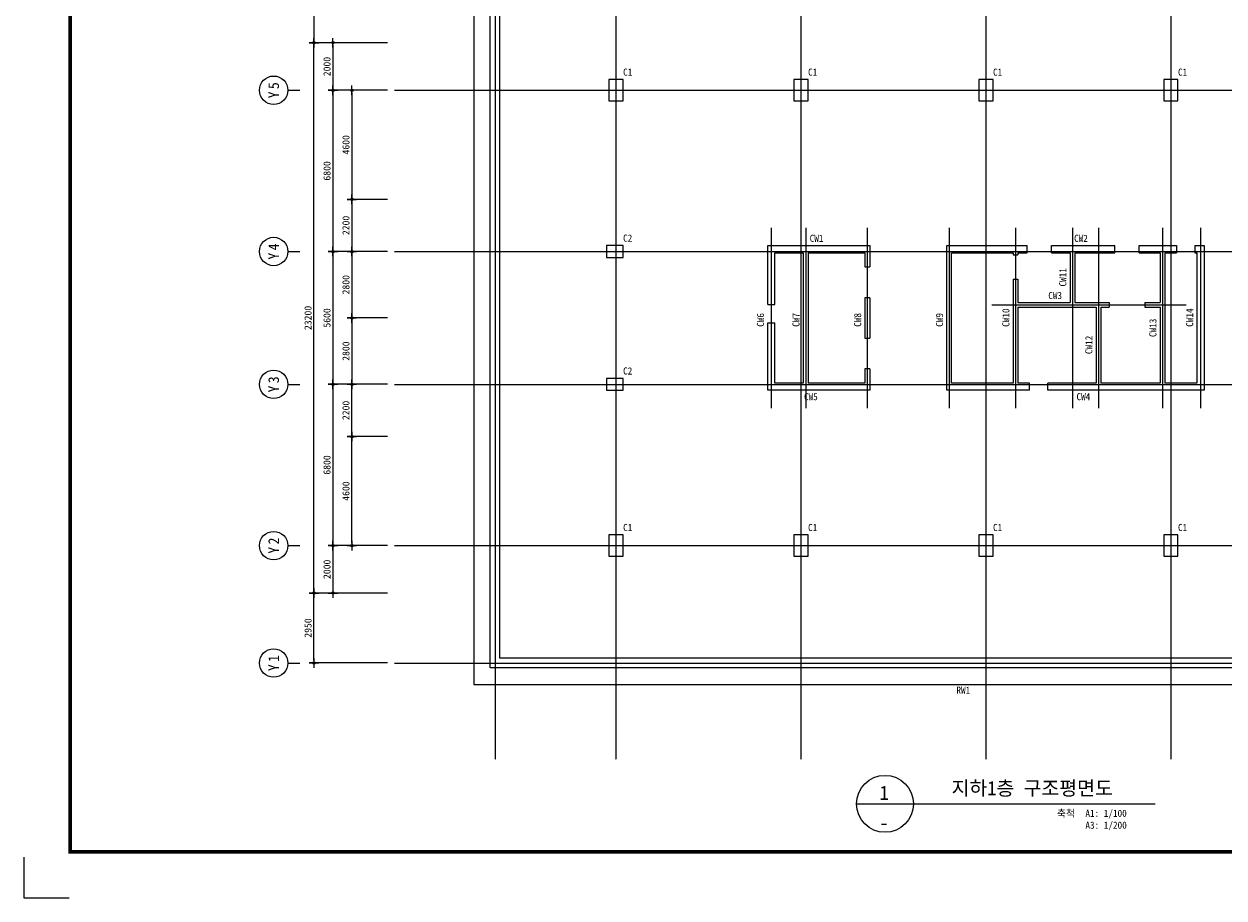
# Model space of a CAD drawing. Header units: inches. Extents: x 3753571 to 3837671, y -5560604 to -5501204.
# Tile 1 of 4: x 3753571 to 3804175, y -5560604 to -5523751. Entities that reach past the tile are written whole.
import ezdxf
from ezdxf.enums import TextEntityAlignment as Align

# ---------------------------------------------------------------- set-up
doc = ezdxf.new("R2010")
doc.units = ezdxf.units.IN
doc.header["$MEASUREMENT"] = 0
doc.linetypes.add('CEN', pattern=[66, 60, -2, 2, -2])
doc.layers.get('0').update_dxf_attribs({"linetype": 'CONTINUOUS'})
for name, color, linetype in [('3', 3, 'CONTINUOUS'), ('A_GE_FORM', 7, 'CONTINUOUS'), ('CEN', 13, 'CEN'), ('DI', 1, 'CONTINUOUS'), ('DIM', 7, 'CONTINUOUS'), ('SHEET_SD', 7, 'CONTINUOUS'), ('SY', 1, 'CONTINUOUS'), ('TE1', 3, 'CONTINUOUS'), ('TE1-C', 1, 'CONTINUOUS'), ('TE1-W', 2, 'CONTINUOUS'), ('WA1', 2, 'CONTINUOUS')]:
    doc.layers.add(name, color=color, linetype=linetype)
doc.styles.add('GHS', font='txt')
doc.styles.add('HY울릉도 L', font='txt')
doc.styles.add('SDP-S', font='txt')
doc.styles.add('돋움체', font='txt')
doc.dimstyles.new('SMDI-3', dxfattribs={"dimtxt": 3, "dimasz": 1, "dimexe": 2, "dimexo": 3, "dimgap": 1, "dimtad": 1, "dimdsep": 46, "dimtxsty": 'HY울릉도 L', "dimblk": 'Z_DOT', "dimcen": 2.5, "dimdle": 1.5, "dimclrd": 1, "dimclre": 1, "dimclrt": 2, "dimadec": 0, "dimazin": 0, "dimtfac": 1, "dimtix": 1, "dimtmove": 2, "dimatfit": 3, "dimldrblk": 'Z_DOT', "dimfxl": 2, "dimtvp": 1, "dimtolj": 1, "dimtzin": 0, "dimarcsym": 0})

# ---------------------------------------------------------------- blocks, each defined once
blk = doc.blocks.new('sheet _서영')
at = {"layer": 'A_GE_FORM'}
for p, q in [((-362689.99, -1059041.18), (-362689.99, -1059058.43)), ((-362689.99, -1059041.18), (-362689.99, -1059058.43)), ((-362689.99, -1059058.43), (-362670.99, -1059058.43))]:
    blk.add_line(p, q, dxfattribs=at)
at = {"layer": 'A_GE_FORM', "const_width": 1.5}
blk.add_lwpolyline([(-361868.49, -1059038.93), (-362670.49, -1059038.93), (-362670.49, -1058483.93), (-361868.49, -1058483.93)], close=True, dxfattribs=at)
blk = doc.blocks.new('Z_DOT')
at = {"layer": 'DIM', "color": 1, "ltscale": 3}
for p, q in [((-2, 0), (2, 0)), ((0, -2), (0, 2))]:
    blk.add_line(p, q, dxfattribs=at)
for radius in [0.5, 0.25]:
    blk.add_circle((0, 0), radius, dxfattribs=at)
blk = doc.blocks.new('*D25')
at = {"layer": 'DIM', "color": 1, "lineweight": -2, "ltscale": 3, "transparency": 16777216}
for p, q in [((3768899, -5524545), (3765599, -5524545)), ((3765799, -5547645), (3765799, -5524645)), ((3768899, -5547745), (3765599, -5547745))]:
    blk.add_line(p, q, dxfattribs=at)
at = {"layer": 'DIM', "color": 1, "lineweight": -2, "ltscale": 3, "transparency": 16777216, "xscale": 100, "yscale": 100, "zscale": 100}
for p, rotation in [((3765799, -5524545), 90), ((3765799, -5547745), 270)]:
    blk.add_blockref('Z_DOT', p, dxfattribs=dict(at, rotation=rotation))
at = {"layer": 'DIM', "color": 2, "ltscale": 3, "transparency": 16777216, "insert": (3765549, -5536145), "char_height": 300, "attachment_point": 5, "rotation": 90, "style": 'SDP-S'}
blk.add_mtext('\\A1;23200', dxfattribs=at)
blk = doc.blocks.new('*D26')
at = {"layer": 'DIM', "color": 1, "lineweight": -2, "ltscale": 3, "transparency": 16777216}
for p, q in [((3768899, -5515195), (3765599, -5515195)), ((3765799, -5515295), (3765799, -5524445)), ((3768899, -5524545), (3765599, -5524545))]:
    blk.add_line(p, q, dxfattribs=at)
at = {"layer": 'DIM', "color": 1, "lineweight": -2, "ltscale": 3, "transparency": 16777216, "xscale": 100, "yscale": 100, "zscale": 100}
for p, rotation in [((3765799, -5515195), 90), ((3765799, -5524545), 270)]:
    blk.add_blockref('Z_DOT', p, dxfattribs=dict(at, rotation=rotation))
at = {"layer": 'DIM', "color": 2, "ltscale": 3, "transparency": 16777216, "insert": (3765549, -5519870), "char_height": 300, "attachment_point": 5, "rotation": 90, "style": 'SDP-S'}
blk.add_mtext('\\A1;9350', dxfattribs=at)
blk = doc.blocks.new('CCS111')
blk.add_line((0, 8), (0, 3))
blk.add_circle((0, 14), 6)
at = {"color": 3, "style": 'GHS'}
for tag, p in [('X', (-2.45, 14.02)), ('1', (1.44, 14.02))]:
    blk.add_attdef(tag, text='', height=4.5, dxfattribs=at).set_placement(p, align=Align.MIDDLE_CENTER)
blk = doc.blocks.new('*D4')
at = {"layer": 'DIM', "color": 1, "lineweight": -2, "ltscale": 3, "transparency": 16777216}
for p, q in [((3768899, -5524545), (3766399, -5524545)), ((3766599, -5524645), (3766599, -5526445)), ((3768899, -5526545), (3766399, -5526545))]:
    blk.add_line(p, q, dxfattribs=at)
at = {"layer": 'DIM', "color": 1, "lineweight": -2, "ltscale": 3, "transparency": 16777216, "xscale": 100, "yscale": 100, "zscale": 100}
for p, rotation in [((3766599, -5524545), 90), ((3766599, -5526545), 270)]:
    blk.add_blockref('Z_DOT', p, dxfattribs=dict(at, rotation=rotation))
at = {"layer": 'DIM', "color": 2, "ltscale": 3, "transparency": 16777216, "insert": (3766349, -5525545), "char_height": 300, "attachment_point": 5, "rotation": 90, "style": 'SDP-S'}
blk.add_mtext('\\A1;2000', dxfattribs=at)
blk = doc.blocks.new('*D5')
at = {"layer": 'DIM', "color": 1, "lineweight": -2, "ltscale": 3, "transparency": 16777216}
for p, q in [((3768899, -5526545), (3766399, -5526545)), ((3766599, -5526645), (3766599, -5533245)), ((3768899, -5533345), (3766399, -5533345))]:
    blk.add_line(p, q, dxfattribs=at)
at = {"layer": 'DIM', "color": 1, "lineweight": -2, "ltscale": 3, "transparency": 16777216, "xscale": 100, "yscale": 100, "zscale": 100}
for p, rotation in [((3766599, -5526545), 90), ((3766599, -5533345), 270)]:
    blk.add_blockref('Z_DOT', p, dxfattribs=dict(at, rotation=rotation))
at = {"layer": 'DIM', "color": 2, "ltscale": 3, "transparency": 16777216, "insert": (3766349, -5529945), "char_height": 300, "attachment_point": 5, "rotation": 90, "style": 'SDP-S'}
blk.add_mtext('\\A1;6800', dxfattribs=at)
blk = doc.blocks.new('*D6')
at = {"layer": 'DIM', "color": 1, "lineweight": -2, "ltscale": 3, "transparency": 16777216}
for p, q in [((3768899, -5533345), (3766399, -5533345)), ((3766599, -5533445), (3766599, -5538845)), ((3768899, -5538945), (3766399, -5538945))]:
    blk.add_line(p, q, dxfattribs=at)
at = {"layer": 'DIM', "color": 1, "lineweight": -2, "ltscale": 3, "transparency": 16777216, "xscale": 100, "yscale": 100, "zscale": 100}
for p, rotation in [((3766599, -5533345), 90), ((3766599, -5538945), 270)]:
    blk.add_blockref('Z_DOT', p, dxfattribs=dict(at, rotation=rotation))
at = {"layer": 'DIM', "color": 2, "ltscale": 3, "transparency": 16777216, "insert": (3766349, -5536145), "char_height": 300, "attachment_point": 5, "rotation": 90, "style": 'SDP-S'}
blk.add_mtext('\\A1;5600', dxfattribs=at)
blk = doc.blocks.new('*D7')
at = {"layer": 'DIM', "color": 1, "lineweight": -2, "ltscale": 3, "transparency": 16777216}
for p, q in [((3768899, -5538945), (3766399, -5538945)), ((3766599, -5539045), (3766599, -5545645)), ((3768899, -5545745), (3766399, -5545745))]:
    blk.add_line(p, q, dxfattribs=at)
at = {"layer": 'DIM', "color": 1, "lineweight": -2, "ltscale": 3, "transparency": 16777216, "xscale": 100, "yscale": 100, "zscale": 100}
for p, rotation in [((3766599, -5538945), 90), ((3766599, -5545745), 270)]:
    blk.add_blockref('Z_DOT', p, dxfattribs=dict(at, rotation=rotation))
at = {"layer": 'DIM', "color": 2, "ltscale": 3, "transparency": 16777216, "insert": (3766349, -5542345), "char_height": 300, "attachment_point": 5, "rotation": 90, "style": 'SDP-S'}
blk.add_mtext('\\A1;6800', dxfattribs=at)
blk = doc.blocks.new('*D8')
at = {"layer": 'DIM', "color": 1, "lineweight": -2, "ltscale": 3, "transparency": 16777216}
for p, q in [((3768899, -5545745), (3766399, -5545745)), ((3766599, -5545845), (3766599, -5547645)), ((3768899, -5547745), (3766399, -5547745))]:
    blk.add_line(p, q, dxfattribs=at)
at = {"layer": 'DIM', "color": 1, "lineweight": -2, "ltscale": 3, "transparency": 16777216, "xscale": 100, "yscale": 100, "zscale": 100}
for p, rotation in [((3766599, -5545745), 90), ((3766599, -5547745), 270)]:
    blk.add_blockref('Z_DOT', p, dxfattribs=dict(at, rotation=rotation))
at = {"layer": 'DIM', "color": 2, "ltscale": 3, "transparency": 16777216, "insert": (3766349, -5546745), "char_height": 300, "attachment_point": 5, "rotation": 90, "style": 'SDP-S'}
blk.add_mtext('\\A1;2000', dxfattribs=at)
blk = doc.blocks.new('*D9')
at = {"layer": 'DIM', "color": 1, "lineweight": -2, "ltscale": 3, "transparency": 16777216}
for p, q in [((3768899, -5526545), (3767199, -5526545)), ((3767399, -5526645), (3767399, -5531045)), ((3768899, -5531145), (3767199, -5531145))]:
    blk.add_line(p, q, dxfattribs=at)
at = {"layer": 'DIM', "color": 1, "lineweight": -2, "ltscale": 3, "transparency": 16777216, "xscale": 100, "yscale": 100, "zscale": 100}
for p, rotation in [((3767399, -5526545), 90), ((3767399, -5531145), 270)]:
    blk.add_blockref('Z_DOT', p, dxfattribs=dict(at, rotation=rotation))
at = {"layer": 'DIM', "color": 2, "ltscale": 3, "transparency": 16777216, "insert": (3767149, -5528845), "char_height": 300, "attachment_point": 5, "rotation": 90, "style": 'SDP-S'}
blk.add_mtext('\\A1;4600', dxfattribs=at)
blk = doc.blocks.new('*D10')
at = {"layer": 'DIM', "color": 1, "lineweight": -2, "ltscale": 3, "transparency": 16777216}
for p, q in [((3768899, -5531145), (3767199, -5531145)), ((3767399, -5531245), (3767399, -5533245)), ((3768899, -5533345), (3767199, -5533345))]:
    blk.add_line(p, q, dxfattribs=at)
at = {"layer": 'DIM', "color": 1, "lineweight": -2, "ltscale": 3, "transparency": 16777216, "xscale": 100, "yscale": 100, "zscale": 100}
for p, rotation in [((3767399, -5531145), 90), ((3767399, -5533345), 270)]:
    blk.add_blockref('Z_DOT', p, dxfattribs=dict(at, rotation=rotation))
at = {"layer": 'DIM', "color": 2, "ltscale": 3, "transparency": 16777216, "insert": (3767149, -5532245), "char_height": 300, "attachment_point": 5, "rotation": 90, "style": 'SDP-S'}
blk.add_mtext('\\A1;2200', dxfattribs=at)
blk = doc.blocks.new('*D11')
at = {"layer": 'DIM', "color": 1, "lineweight": -2, "ltscale": 3, "transparency": 16777216}
for p, q in [((3768899, -5547745), (3765599, -5547745)), ((3765799, -5550595), (3765799, -5547845)), ((3768899, -5550695), (3765599, -5550695))]:
    blk.add_line(p, q, dxfattribs=at)
at = {"layer": 'DIM', "color": 1, "lineweight": -2, "ltscale": 3, "transparency": 16777216, "xscale": 100, "yscale": 100, "zscale": 100}
for p, rotation in [((3765799, -5547745), 90), ((3765799, -5550695), 270)]:
    blk.add_blockref('Z_DOT', p, dxfattribs=dict(at, rotation=rotation))
at = {"layer": 'DIM', "color": 2, "ltscale": 3, "transparency": 16777216, "insert": (3765549, -5549220), "char_height": 300, "attachment_point": 5, "rotation": 90, "style": 'SDP-S'}
blk.add_mtext('\\A1;2950', dxfattribs=at)
blk = doc.blocks.new('*D12')
at = {"layer": 'DIM', "color": 1, "lineweight": -2, "ltscale": 3, "transparency": 16777216}
for p, q in [((3768899, -5541145), (3767199, -5541145)), ((3767399, -5545645), (3767399, -5541245)), ((3768899, -5545745), (3767199, -5545745))]:
    blk.add_line(p, q, dxfattribs=at)
at = {"layer": 'DIM', "color": 1, "lineweight": -2, "ltscale": 3, "transparency": 16777216, "xscale": 100, "yscale": 100, "zscale": 100}
for p, rotation in [((3767399, -5541145), 90), ((3767399, -5545745), 270)]:
    blk.add_blockref('Z_DOT', p, dxfattribs=dict(at, rotation=rotation))
at = {"layer": 'DIM', "color": 2, "ltscale": 3, "transparency": 16777216, "insert": (3767149, -5543445), "char_height": 300, "attachment_point": 5, "rotation": 90, "style": 'SDP-S'}
blk.add_mtext('\\A1;4600', dxfattribs=at)
blk = doc.blocks.new('*D13')
at = {"layer": 'DIM', "color": 1, "lineweight": -2, "ltscale": 3, "transparency": 16777216}
for p, q in [((3768899, -5538945), (3767199, -5538945)), ((3767399, -5541045), (3767399, -5539045)), ((3768899, -5541145), (3767199, -5541145))]:
    blk.add_line(p, q, dxfattribs=at)
at = {"layer": 'DIM', "color": 1, "lineweight": -2, "ltscale": 3, "transparency": 16777216, "xscale": 100, "yscale": 100, "zscale": 100}
for p, rotation in [((3767399, -5538945), 90), ((3767399, -5541145), 270)]:
    blk.add_blockref('Z_DOT', p, dxfattribs=dict(at, rotation=rotation))
at = {"layer": 'DIM', "color": 2, "ltscale": 3, "transparency": 16777216, "insert": (3767149, -5540045), "char_height": 300, "attachment_point": 5, "rotation": 90, "style": 'SDP-S'}
blk.add_mtext('\\A1;2200', dxfattribs=at)
blk = doc.blocks.new('*D14')
at = {"layer": 'DIM', "color": 1, "lineweight": -2, "ltscale": 3, "transparency": 16777216}
for p, q in [((3768899, -5533345), (3767199, -5533345)), ((3767399, -5533445), (3767399, -5536045)), ((3768899, -5536145), (3767199, -5536145))]:
    blk.add_line(p, q, dxfattribs=at)
at = {"layer": 'DIM', "color": 1, "lineweight": -2, "ltscale": 3, "transparency": 16777216, "xscale": 100, "yscale": 100, "zscale": 100}
for p, rotation in [((3767399, -5533345), 90), ((3767399, -5536145), 270)]:
    blk.add_blockref('Z_DOT', p, dxfattribs=dict(at, rotation=rotation))
at = {"layer": 'DIM', "color": 2, "ltscale": 3, "transparency": 16777216, "insert": (3767149, -5534745), "char_height": 300, "attachment_point": 5, "rotation": 90, "style": 'SDP-S'}
blk.add_mtext('\\A1;2800', dxfattribs=at)
blk = doc.blocks.new('*D15')
at = {"layer": 'DIM', "color": 1, "lineweight": -2, "ltscale": 3, "transparency": 16777216}
for p, q in [((3768899, -5536145), (3767199, -5536145)), ((3767399, -5536245), (3767399, -5538845)), ((3768899, -5538945), (3767199, -5538945))]:
    blk.add_line(p, q, dxfattribs=at)
at = {"layer": 'DIM', "color": 1, "lineweight": -2, "ltscale": 3, "transparency": 16777216, "xscale": 100, "yscale": 100, "zscale": 100}
for p, rotation in [((3767399, -5536145), 90), ((3767399, -5538945), 270)]:
    blk.add_blockref('Z_DOT', p, dxfattribs=dict(at, rotation=rotation))
at = {"layer": 'DIM', "color": 2, "ltscale": 3, "transparency": 16777216, "insert": (3767149, -5537545), "char_height": 300, "attachment_point": 5, "rotation": 90, "style": 'SDP-S'}
blk.add_mtext('\\A1;2800', dxfattribs=at)

msp = doc.modelspace()

# ---------------------------------------------------------------- linework, layer by layer
at = {"layer": 'CEN'}
for p, q in [((3773434.29, -5510409.833), (3773434.29, -5554758.274)), ((3778534.29, -5510409.833), (3778534.29, -5554758.274)), ((3786334.29, -5510409.833), (3786334.29, -5554758.274)), ((3794134.29, -5510409.833), (3794134.29, -5554758.274)), ((3801934.29, -5510409.833), (3801934.29, -5554758.274)), ((3769198.874, -5526545.309), (3820057.54, -5526545.309)), ((3785084.29, -5532345.309), (3785084.29, -5539945.309)), ((3786534.29, -5532345.309), (3786534.29, -5539945.309)), ((3789134.29, -5532345.309), (3789134.29, -5539945.309)), ((3792584.29, -5532345.309), (3792584.29, -5539945.309)), ((3795384.29, -5532345.309), (3795384.29, -5539945.309)), ((3797784.29, -5532345.309), (3797784.29, -5539945.309)), ((3798884.29, -5532345.309), (3798884.29, -5539945.309)), ((3801584.29, -5532345.309), (3801584.29, -5539945.309)), ((3803184.29, -5532345.309), (3803184.29, -5539945.309)), ((3769198.874, -5533345.309), (3820057.54, -5533345.309)), ((3794384.29, -5535595.309), (3802584.29, -5535595.309)), ((3769198.874, -5538945.309), (3820057.54, -5538945.309)), ((3769198.874, -5545745.309), (3820057.54, -5545745.309)), ((3769198.874, -5550695.309), (3820057.54, -5550695.309))]:
    msp.add_line(p, q, dxfattribs=at)
at = {"layer": 'SY'}
msp.add_line((3788682.551, -5556634.787), (3801277.532, -5556634.787), dxfattribs=at)
at = {"layer": 'SY', "ltscale": 1000}
msp.add_lwpolyline([(3778334.29, -5521395.309), (3777634.29, -5520695.309), (3772534.29, -5520695.309), (3772534.29, -5551595.309), (3815734.29, -5551595.309), (3815734.29, -5520695.309), (3810434.29, -5520695.309), (3809734.29, -5521395.309)], dxfattribs=at)
at = {"layer": 'SY'}
msp.add_circle((3789882.551, -5556634.787), 1200, dxfattribs=at)
at = {"layer": 'WA1'}
for p, q in [((3786434.29, -5533395.309), (3786434.29, -5538895.309)), ((3786634.29, -5533395.309), (3786634.29, -5538895.309)), ((3795284.29, -5533395.309), (3795284.29, -5533485.309)), ((3795284.29, -5533485.309), (3795484.29, -5533485.309)), ((3795484.29, -5533395.309), (3795484.29, -5533485.309)), ((3795874.29, -5533395.309), (3795874.29, -5533095.309)), ((3796894.29, -5533395.309), (3796894.29, -5533095.309)), ((3797684.29, -5533395.309), (3797684.29, -5535495.309)), ((3797884.29, -5533395.309), (3797884.29, -5535495.309)), ((3799574.29, -5533395.309), (3799574.29, -5533095.309)), ((3800594.29, -5533395.309), (3800594.29, -5533095.309)), ((3801484.29, -5533395.309), (3801484.29, -5535495.309)), ((3801684.29, -5533395.309), (3801684.29, -5538895.309)), ((3802174.29, -5533095.309), (3802174.29, -5533395.309)), ((3802944.29, -5533095.309), (3802944.29, -5533395.309)), ((3789034.29, -5533995.309), (3789234.29, -5533995.309)), ((3795284.29, -5534505.309), (3795284.29, -5538895.309)), ((3795284.29, -5534505.309), (3795484.29, -5534505.309)), ((3795484.29, -5534505.309), (3795484.29, -5535495.309)), ((3789234.29, -5535295.309), (3789034.29, -5535295.309)), ((3795484.29, -5535495.309), (3797684.29, -5535495.309)), ((3797884.29, -5535495.309), (3799334.542, -5535495.309)), ((3799334.542, -5535495.309), (3799334.542, -5535695.31)), ((3800834.542, -5535495.309), (3801484.29, -5535495.309)), ((3800834.542, -5535495.309), (3800834.542, -5535695.309)), ((3784934.29, -5535585.309), (3785234.29, -5535585.309)), ((3795484.29, -5535695.309), (3795484.29, -5538895.309)), ((3795484.29, -5535695.309), (3798784.29, -5535695.309)), ((3798784.29, -5535695.309), (3798784.29, -5538895.309)), ((3798984.29, -5535695.309), (3798984.29, -5538895.309)), ((3798984.29, -5535695.309), (3799334.542, -5535695.309)), ((3800834.542, -5535695.309), (3801484.29, -5535695.309)), ((3801484.29, -5535695.309), (3801484.29, -5538895.309)), ((3784934.29, -5536355.309), (3785234.29, -5536355.309)), ((3789034.29, -5536995.309), (3789234.29, -5536995.309)), ((3789234.29, -5538295.309), (3789034.29, -5538295.309)), ((3795974.29, -5539195.309), (3795974.29, -5538895.309)), ((3796744.29, -5539195.309), (3796744.29, -5538895.309))]:
    msp.add_line(p, q, dxfattribs=at)
for points in [[(3809734.29, -5521395.309), (3815034.29, -5521395.309), (3815034.29, -5550895.309), (3773234.29, -5550895.309), (3773234.29, -5521395.309), (3802234.29, -5521395.309)], [(3809434.29, -5521795.309), (3814634.29, -5521795.309), (3814634.29, -5550495.309), (3773634.29, -5550495.309), (3773634.29, -5521795.309), (3802234.29, -5521795.309)], [(3784934.29, -5535585.309), (3784934.29, -5533095.309), (3789234.29, -5533095.309), (3789234.29, -5533995.309)], [(3785234.29, -5535585.309), (3785234.29, -5533395.309), (3786434.29, -5533395.309)], [(3786634.29, -5533395.309), (3789034.29, -5533395.309), (3789034.29, -5533995.309)], [(3795974.29, -5539195.309), (3792484.29, -5539195.309), (3792484.29, -5533095.309), (3795874.29, -5533095.309)], [(3795284.29, -5538895.309), (3792684.29, -5538895.309), (3792684.29, -5533395.309), (3795284.29, -5533395.309)], [(3795484.29, -5533395.309), (3795874.29, -5533395.309)], [(3802944.29, -5533095.309), (3803334.29, -5533095.309), (3803334.29, -5539195.309), (3796744.29, -5539195.309)], [(3796894.29, -5533095.309), (3799574.29, -5533095.309)], [(3796894.29, -5533395.309), (3797684.29, -5533395.309)], [(3797884.29, -5533395.309), (3799574.29, -5533395.309)], [(3800594.29, -5533095.309), (3802174.29, -5533095.309)], [(3800594.29, -5533395.309), (3801484.29, -5533395.309)], [(3801684.29, -5533395.309), (3802174.29, -5533395.309)], [(3802944.29, -5533395.309), (3803034.29, -5533395.309), (3803034.29, -5538895.309), (3801684.29, -5538895.309)], [(3789034.29, -5535295.309), (3789034.29, -5536995.309)], [(3789234.29, -5535295.309), (3789234.29, -5536995.309)], [(3789234.29, -5538295.309), (3789234.29, -5539195.309), (3784934.29, -5539195.309), (3784934.29, -5536355.309)], [(3786434.29, -5538895.309), (3785234.29, -5538895.309), (3785234.29, -5536355.309)], [(3789034.29, -5538295.309), (3789034.29, -5538895.309), (3786634.29, -5538895.309)], [(3795974.29, -5538895.309), (3795484.29, -5538895.309)], [(3798784.29, -5538895.309), (3796744.29, -5538895.309)], [(3801484.29, -5538895.309), (3798984.29, -5538895.309)]]:
    msp.add_lwpolyline(points, dxfattribs=at)
for points in [[(3778234.29, -5526995.309), (3778834.29, -5526995.309), (3778834.29, -5526095.309), (3778234.29, -5526095.309)], [(3786034.29, -5526995.309), (3786634.29, -5526995.309), (3786634.29, -5526095.309), (3786034.29, -5526095.309)], [(3793834.29, -5526995.309), (3794434.29, -5526995.309), (3794434.29, -5526095.309), (3793834.29, -5526095.309)], [(3801634.29, -5526995.309), (3802234.29, -5526995.309), (3802234.29, -5526095.309), (3801634.29, -5526095.309)], [(3778134.29, -5533095.309), (3778134.29, -5533595.309), (3778834.29, -5533595.309), (3778834.29, -5533095.309)], [(3778134.29, -5538695.309), (3778134.29, -5539195.309), (3778834.29, -5539195.309), (3778834.29, -5538695.309)], [(3778234.29, -5546195.309), (3778834.29, -5546195.309), (3778834.29, -5545295.309), (3778234.29, -5545295.309)], [(3786034.29, -5546195.309), (3786634.29, -5546195.309), (3786634.29, -5545295.309), (3786034.29, -5545295.309)], [(3793834.29, -5546195.309), (3794434.29, -5546195.309), (3794434.29, -5545295.309), (3793834.29, -5545295.309)], [(3801634.29, -5546195.309), (3802234.29, -5546195.309), (3802234.29, -5545295.309), (3801634.29, -5545295.309)]]:
    msp.add_lwpolyline(points, close=True, dxfattribs=at)

# ---------------------------------------------------------------- block references
at = {"layer": '3', "xscale": 100, "yscale": 100, "zscale": 100}
msp.add_blockref('sheet _서영', (40022570.4, 100345239.336), dxfattribs=at)
at = {"layer": 'DI'}
ref = msp.add_blockref('CCS111', (3765498.874, -5526545.309), dxfattribs=dict(at, xscale=100, yscale=100, zscale=100, rotation=90))
ref.add_attrib('1', '5', dxfattribs={"layer": '0', "color": 3, "height": 450, "rotation": 90, "style": '돋움체'}).set_placement((3764098.079, -5526351.559), align=Align.MIDDLE_CENTER)
ref.add_attrib('X', 'Y', dxfattribs={"layer": '0', "color": 3, "height": 450, "rotation": 90, "style": '돋움체'}).set_placement((3764097.083, -5526740.514), align=Align.MIDDLE_CENTER)
ref = msp.add_blockref('CCS111', (3765498.874, -5533345.309), dxfattribs=dict(at, xscale=100, yscale=100, zscale=100, rotation=90))
ref.add_attrib('1', '4', dxfattribs={"layer": '0', "color": 3, "height": 450, "rotation": 90, "style": '돋움체'}).set_placement((3764098.079, -5533151.559), align=Align.MIDDLE_CENTER)
ref.add_attrib('X', 'Y', dxfattribs={"layer": '0', "color": 3, "height": 450, "rotation": 90, "style": '돋움체'}).set_placement((3764097.083, -5533540.514), align=Align.MIDDLE_CENTER)
ref = msp.add_blockref('CCS111', (3765498.874, -5538945.309), dxfattribs=dict(at, xscale=100, yscale=100, zscale=100, rotation=90))
ref.add_attrib('1', '3', dxfattribs={"layer": '0', "color": 3, "height": 450, "rotation": 90, "style": '돋움체'}).set_placement((3764098.079, -5538751.559), align=Align.MIDDLE_CENTER)
ref.add_attrib('X', 'Y', dxfattribs={"layer": '0', "color": 3, "height": 450, "rotation": 90, "style": '돋움체'}).set_placement((3764097.083, -5539140.514), align=Align.MIDDLE_CENTER)
ref = msp.add_blockref('CCS111', (3765498.874, -5545745.309), dxfattribs=dict(at, xscale=100, yscale=100, zscale=100, rotation=90))
ref.add_attrib('1', '2', dxfattribs={"layer": '0', "color": 3, "height": 450, "rotation": 90, "style": '돋움체'}).set_placement((3764098.079, -5545551.559), align=Align.MIDDLE_CENTER)
ref.add_attrib('X', 'Y', dxfattribs={"layer": '0', "color": 3, "height": 450, "rotation": 90, "style": '돋움체'}).set_placement((3764097.083, -5545940.514), align=Align.MIDDLE_CENTER)
ref = msp.add_blockref('CCS111', (3765498.874, -5550695.309), dxfattribs=dict(at, xscale=100, yscale=100, zscale=100, rotation=90))
ref.add_attrib('1', '1', dxfattribs={"layer": '0', "color": 3, "height": 450, "rotation": 90, "style": '돋움체'}).set_placement((3764098.079, -5550501.559), align=Align.MIDDLE_CENTER)
ref.add_attrib('X', 'Y', dxfattribs={"layer": '0', "color": 3, "height": 450, "rotation": 90, "style": '돋움체'}).set_placement((3764097.083, -5550890.514), align=Align.MIDDLE_CENTER)

# ---------------------------------------------------------------- texts
at = {"layer": 'SHEET_SD', "color": 3, "style": '돋움체'}
for s, p in [('1', (3789846.968, -5556168.122)), ('-', (3789841.475, -5557428.696))]:
    msp.add_text(s, height=600, dxfattribs=at).set_placement(p, align=Align.MIDDLE)
at = {"layer": 'TE1', "linetype": 'Continuous', "style": '돋움체'}
msp.add_text('지하1층 구조평면도', height=600, dxfattribs=at).set_placement((3792687.246, -5556453.378), align=Align.BOTTOM_LEFT)
for s, p in [('축척', (3797886.443, -5557273.237)), ('A1: 1/100', (3800075.146, -5557273.237)), ('A3: 1/200', (3800075.146, -5557773.237))]:
    msp.add_text(s, height=300, dxfattribs=at).set_placement(p, align=Align.BOTTOM_RIGHT)
at = {"layer": 'TE1-C', "style": '돋움체'}
for s, p in [('C1', (3778835.237, -5525930.431)), ('C1', (3786635.237, -5525930.431)), ('C1', (3794435.237, -5525930.431)), ('C1', (3802235.237, -5525930.431)), ('C2', (3778835.237, -5532930.431)), ('C2', (3778835.237, -5538530.431)), ('C1', (3778835.237, -5545130.431)), ('C1', (3786635.237, -5545130.431)), ('C1', (3794435.237, -5545130.431)), ('C1', (3802235.237, -5545130.431))]:
    msp.add_text(s, height=300, dxfattribs=at).set_placement(p)
at = {"layer": 'TE1-W', "style": '돋움체'}
for s, p in [('CW1', (3786704.396, -5532937.722)), ('CW2', (3797854.396, -5532937.722)), ('CW3', (3796764.636, -5535350.221)), ('CW5', (3786463.513, -5539614.583)), ('CW4', (3797956.453, -5539614.583)), ('RW1', (3792892.122, -5551991.435))]:
    msp.add_text(s, height=300, dxfattribs=at).set_placement(p)
for s, p in [('CW11', (3797526.703, -5534819.366)), ('CW10', (3795126.703, -5536519.366)), ('CW14', (3802876.703, -5536519.366)), ('CW6', (3784776.703, -5536519.366)), ('CW7', (3786276.703, -5536519.366)), ('CW8', (3788876.703, -5536519.366)), ('CW9', (3792326.703, -5536519.366)), ('CW13', (3801326.703, -5536950.963)), ('CW12', (3798626.703, -5537669.366))]:
    msp.add_text(s, height=300, rotation=90, dxfattribs=at).set_placement(p)

# ---------------------------------------------------------------- dimensions: what is measured, and where the dimension line sits
at = {"layer": 'DIM', "ltscale": 3}
for base, p1, p2, angle, picture, middle in [((3765798.874, -5524545.309), (3769198.874, -5515195.309), (3769198.874, -5524545.309), 90, '*D26', (3765548.67, -5519870.309)), ((3765798.874, -5524545.309), (3769198.874, -5547745.309), (3769198.874, -5524545.309), 90, '*D25', (3765548.67, -5536145.309)), ((3766598.874, -5526545.309), (3769198.874, -5524545.309), (3769198.874, -5526545.309), 90, '*D4', (3766348.67, -5525545.309)), ((3766598.874, -5533345.309), (3769198.874, -5526545.309), (3769198.874, -5533345.309), 90, '*D5', (3766348.67, -5529945.309)), ((3767398.916, -5531145.309), (3769198.874, -5526545.309), (3769198.874, -5531145.309), 90, '*D9', (3767148.713, -5528845.309)), ((3767398.916, -5533345.309), (3769198.874, -5531145.309), (3769198.874, -5533345.309), 90, '*D10', (3767148.713, -5532245.309)), ((3766598.874, -5538945.309), (3769198.874, -5533345.309), (3769198.874, -5538945.309), 90, '*D6', (3766348.67, -5536145.309)), ((3767398.916, -5536145.309), (3769198.874, -5533345.309), (3769198.874, -5536145.309), 90, '*D14', (3767148.713, -5534745.309)), ((3767398.916, -5538945.309), (3769198.874, -5536145.309), (3769198.874, -5538945.309), 90, '*D15', (3767148.713, -5537545.309)), ((3766598.874, -5545745.309), (3769198.874, -5538945.309), (3769198.874, -5545745.309), 90, '*D7', (3766348.67, -5542345.309)), ((3767398.916, -5538945.309), (3769198.874, -5541145.309), (3769198.874, -5538945.309), 270, '*D13', (3767148.713, -5540045.309)), ((3767398.916, -5541145.309), (3769198.874, -5545745.309), (3769198.874, -5541145.309), 270, '*D12', (3767148.713, -5543445.309)), ((3766598.874, -5547745.309), (3769198.874, -5545745.309), (3769198.874, -5547745.309), 90, '*D8', (3766348.67, -5546745.309)), ((3765798.874, -5547745.309), (3769198.874, -5550695.309), (3769198.874, -5547745.309), 270, '*D11', (3765548.67, -5549220.309))]:
    dim = msp.add_linear_dim(base=base, p1=p1, p2=p2, angle=angle, dimstyle='SMDI-3', override={"dimscale": 100, "dimtxsty": 'SDP-S'}, dxfattribs=at)
    dim.commit()
    dim.dimension.update_dxf_attribs({"geometry": picture, "text_midpoint": middle})

doc.saveas('drawing.dxf')
